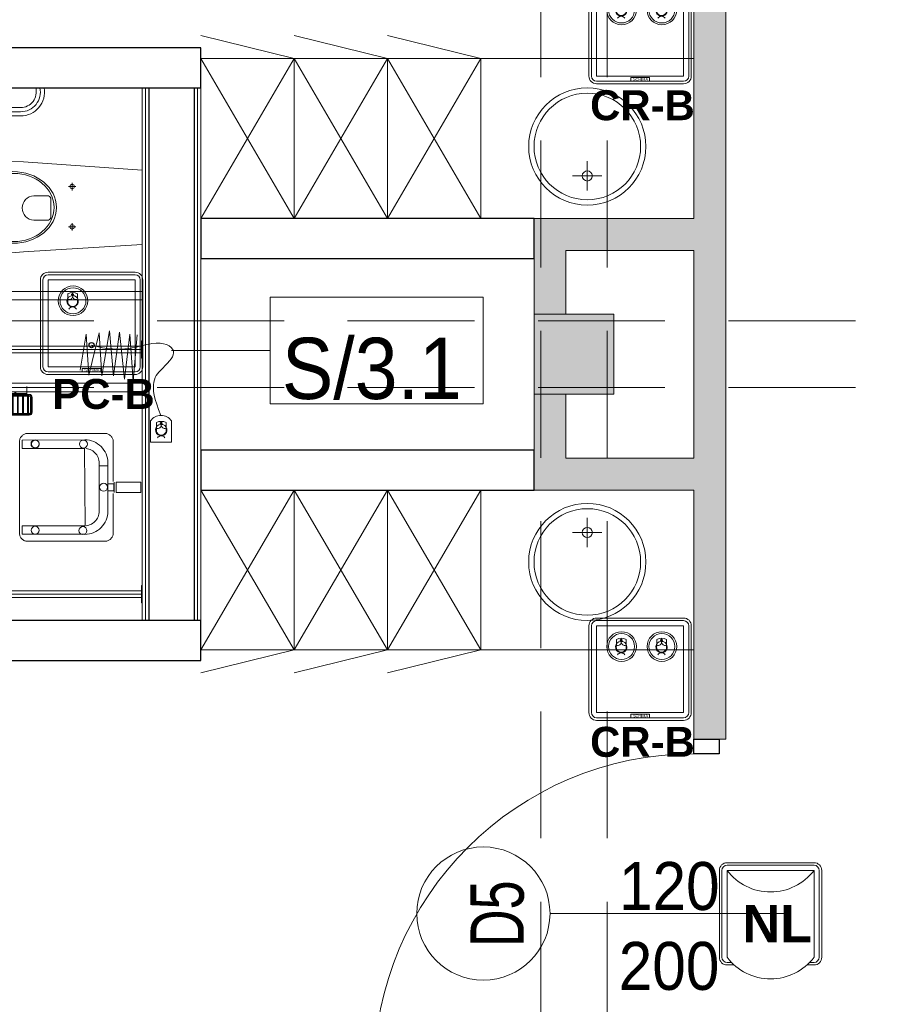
# Model space of a CAD drawing. Header units: centimetres. Extents: x -1253 to 21770, y -8842 to 3590.
# Tile 9 of 120: x -821 to -498, y 644 to 1014. Entities that reach past the tile are written whole.
import ezdxf

# ---------------------------------------------------------------- set-up
doc = ezdxf.new("R2010")
doc.units = ezdxf.units.CM
for name, pattern in [('Dash', [60, 30, -30]), ('Hidden', [71.4375, 47.625, -23.8125]), ('Ukryte', [71.438, 47.625, -23.813])]:
    doc.linetypes.add(name, pattern=pattern)
for name, color, linetype, lineweight in [('A-ANNO-NOTE', 131, 'Continuous', 9), ('A-DETL', 90, 'Continuous', 9), ('A-DETL-GENF', 92, 'Continuous', 9), ('A-DETL-HDLN', 90, 'Ukryte', 9), ('A-DETL-MEDM', 33, 'Continuous', 13), ('A-DOOR', 31, 'Continuous', 13), ('A-WALL', 113, 'Continuous', 13), ('A-WALL-FNSH', 113, 'Continuous', 13), ('A-WALL-IDEN', 211, 'Continuous', 13), ('A-WALL-PATT', 111, 'Continuous', 13), ('I-FURN', 30, 'Continuous', 9), ('P-SANR-FIXT', 6, 'Continuous', 9), ('PRZYW_Elementy_inst_przyw', 7, 'Continuous', 9), ('S-COLS', 52, 'Continuous', 13)]:
    doc.layers.add(name, color=color, linetype=linetype, lineweight=lineweight)
doc.styles.add('adam', font='arialbd.ttf')
doc.styles.add('Arial', font='arial.ttf', dxfattribs={"width": 0.9, "height": 18})
doc.styles.add('Arial_1', font='arial.ttf', dxfattribs={"width": 0.7, "height": 20})
doc.styles.add('Arial_12', font='arial.ttf', dxfattribs={"width": 0.9, "height": 23})

# ---------------------------------------------------------------- blocks, each defined once
blk = doc.blocks.new('M_Concrete-Square-Column - 300 x 300mm-1795930-6_piętro IV __13_80 m_ - stan projektowany')
at = {"layer": 'S-COLS', "lineweight": 9}
blk.add_hatch(color=254, dxfattribs=at).paths.add_polyline_path([(15, -15), (15, 15), (-15, 15), (-15, -15)], flags=0)
for p, q in [((15, 15), (-15, 15)), ((-15, 15), (-15, -15)), ((15, -15), (15, 15)), ((-15, -15), (15, -15))]:
    blk.add_line(p, q, dxfattribs=at)
blk = doc.blocks.new('Blat - Blat-V3-6_piętro IV __13_80 m_ - stan projektowany')
at = {"layer": 'I-FURN'}
for p, q in [((0, 60), (0, 0)), ((80, 60), (0, 60))]:
    blk.add_line(p, q, dxfattribs=at)
blk = doc.blocks.new('Blat - Blat-1345692-6_piętro IV __13_80 m_ - stan projektowany')
at = {"layer": 'I-FURN'}
for p, q in [((0, -60), (0, 0)), ((80, -60), (0, -60))]:
    blk.add_line(p, q, dxfattribs=at)
blk = doc.blocks.new('umywalka okrągła d _44cm stal nierdzewna - Type 1-2178342-6_piętro IV __13_80 m_ - stan projektowany')
at = {"layer": 'P-SANR-FIXT'}
for p, q in [((12.5, 16.43), (12.5, 27.43)), ((7, 21.93), (18, 21.93))]:
    blk.add_line(p, q, dxfattribs=at)
for centre, radius in [((12.5, 33), 22), ((12.5, 33), 20), ((12.5, 21.93), 1.9)]:
    blk.add_circle(centre, radius, dxfattribs=at)
blk = doc.blocks.new('umywalka okrągła d _44cm stal nierdzewna - Type 1-2356172-6_piętro IV __13_80 m_ - stan projektowany')
at = {"layer": 'P-SANR-FIXT'}
for p, q in [((12.5, -16.43), (12.5, -27.43)), ((7, -21.93), (18, -21.93))]:
    blk.add_line(p, q, dxfattribs=at)
for centre, radius in [((12.5, -33), 22), ((12.5, -33), 20), ((12.5, -21.93), 1.9)]:
    blk.add_circle(centre, radius, dxfattribs=at)
blk = doc.blocks.new('miska ustępowa dla N_35_5x54 wisząca koło narożna - Type 1-2357501-6_piętro IV __13_80 m_ - stan projektowany')
at = {"layer": 'P-SANR-FIXT'}
for p, q in [((-1.4, -11), (-4.56, -55.56)), ((29.22, -55.56), (26.4, -11)), ((44.09, -92.2), (44.09, -11)), ((47.21, -92.2), (47.21, -11)), ((4.69, -35.9), (4.69, -38.7)), ((19.8, -35.9), (19.8, -38.7)), ((3.32, -37.31), (6.14, -37.31)), ((18.43, -37.31), (21.25, -37.31)), ((8.17, -46.6), (8.17, -51.72)), ((16.4, -45.33), (9.09, -45.33)), ((17.32, -51.72), (17.32, -46.6)), ((-24.94, -56.63), (-24.94, -77.5)), ((-23.38, -56.63), (-23.38, -79.06)), ((-21.82, -56.63), (-21.82, -79.06)), ((-4.56, -55.56), (-4.88, -59.89)), ((29.58, -59.89), (29.22, -55.56)), ((-4.88, -59.89), (-4.82, -64.32)), ((29.53, -64.32), (29.58, -59.89)), ((-4.82, -64.32), (-4.57, -65.68)), ((-4.57, -65.68), (-4.19, -67.09)), ((29.19, -67.09), (29.57, -65.68)), ((29.57, -65.68), (29.53, -64.32)), ((-4.19, -67.09), (-3.69, -68.46)), ((-3.69, -68.46), (-3.07, -69.78)), ((-3.07, -69.78), (-2.34, -71.05)), ((27.34, -71.05), (28.07, -69.78)), ((28.07, -69.78), (28.69, -68.46)), ((28.69, -68.46), (29.19, -67.09)), ((-2.34, -71.05), (-1.51, -72.26)), ((-1.51, -72.26), (-0.58, -73.39)), ((-0.58, -73.39), (1.02, -74.96)), ((23.98, -74.96), (25.58, -73.39)), ((25.58, -73.39), (26.51, -72.26)), ((26.51, -72.26), (27.34, -71.05)), ((-32.35, -77.5), (-23.38, -77.5)), ((1.02, -74.96), (2.75, -76.27)), ((2.75, -76.27), (4.01, -77.03)), ((4.01, -77.03), (6.13, -78.05)), ((18.87, -78.05), (20.99, -77.03)), ((20.99, -77.03), (22.25, -76.27)), ((22.25, -76.27), (23.98, -74.96)), ((-23.38, -79.06), (-32.35, -79.06)), ((-23.38, -80.62), (-32.35, -80.62)), ((6.13, -78.05), (7.56, -78.51)), ((7.56, -78.51), (9.56, -78.98)), ((9.56, -78.98), (11.02, -79.17)), ((11.02, -79.17), (12.5, -79.25)), ((12.5, -79.25), (13.98, -79.17)), ((13.98, -79.17), (15.44, -78.98)), ((15.44, -78.98), (17.44, -78.51)), ((17.44, -78.51), (18.87, -78.05))]:
    blk.add_line(p, q, dxfattribs=at)
for centre in [(4.69, -37.31), (19.8, -37.31)]:
    blk.add_circle(centre, 0.825, dxfattribs=at)
for centre, radius, start, end in [((-30.79, -56.63), 8.97, 0, 99.9996), ((9.34, -46.48), 1.17, 102.2339, 185.8899), ((16.15, -46.48), 1.17, 354.1101, 77.7661), ((-30.79, -56.63), 7.41, 0, 102.1327), ((-30.79, -56.63), 5.85, 0, 105.4382), ((12.74, -51.5), 4.58, 182.8022, 357.1978), ((-23.38, -79.06), 1.56, 0, 90), ((-23.38, -79.06), 1.56, 270, 0), ((45.65, -92.2), 1.56, 180, 360)]:
    blk.add_arc(centre, radius, start, end, dxfattribs=at)
for centre, major_axis, ratio in [((12.55, -59.51), (0, 16.33), 0.823529), ((12.55, -59.26), (0, 15.16), 0.845174)]:
    blk.add_ellipse(centre, major_axis=major_axis, ratio=ratio, dxfattribs=at)
blk = doc.blocks.new('brodzik natryskowy dla N - Type 1-2359081-6_piętro IV __13_80 m_ - stan projektowany')
at = {"layer": 'P-SANR-FIXT'}
for p, q in [((-42.55, -11.3), (-42.55, -11)), ((-39.3, -11), (-39.3, -95.8)), ((-36.05, -11), (-36.05, -11.3)), ((49.36, -11.3), (49.36, -11)), ((52.61, -11), (52.61, -96)), ((55.86, -11), (55.86, -11.3)), ((-27.37, -14.39), (-44.99, -15.67)), ((-44.73, -12.86), (-27.37, -14.39)), ((-36.05, -11.3), (-42.55, -11.3)), ((-40.55, -11.3), (-40.55, -95.8)), ((-38.05, -11.3), (-38.05, -95.8)), ((-26.61, -11.2), (-26.61, -69.6)), ((-23.41, -69.6), (-23.41, -11.2)), ((14.45, -11.52), (10.54, -11.52)), ((10.54, -11.52), (10.54, -20.79)), ((14.45, -11.52), (14.45, -20.79)), ((55.86, -11.3), (49.36, -11.3)), ((51.36, -11.3), (51.36, -95.8)), ((53.86, -11.3), (53.86, -95.8)), ((-28.14, -17.71), (-45.75, -19.5)), ((-44.99, -15.67), (-28.14, -17.71)), ((-29.41, -21.8), (-46.26, -23.33)), ((-45.75, -19.5), (-29.41, -21.8)), ((-5.92, -22.14), (-6.17, -22.27)), ((-5.66, -22.03), (-5.92, -22.14)), ((-5.39, -21.95), (-5.66, -22.03)), ((-5.12, -21.9), (-5.39, -21.95)), ((-4.84, -21.88), (-5.12, -21.9)), ((10.32, -21.88), (-4.84, -21.88)), ((10.54, -20.79), (14.45, -20.79)), ((14.44, -21.54), (10.55, -21.51)), ((13.8, -21.67), (11.19, -21.67)), ((11.19, -21.67), (11.19, -23.94)), ((13.8, -23.94), (13.8, -21.67)), ((30.14, -21.88), (14.73, -21.88)), ((30.36, -21.95), (30.1, -21.9)), ((30.62, -22.03), (30.14, -21.88)), ((30.87, -22.14), (30.62, -22.03)), ((31.12, -22.28), (30.87, -22.14)), ((-46.26, -23.33), (-29.41, -26.14)), ((-7.7, -24.28), (-7.74, -24.55)), ((-7.74, -24.55), (-7.74, -54.09)), ((-7.62, -24.01), (-7.7, -24.28)), ((-7.51, -23.75), (-7.62, -24.01)), ((-7.38, -23.5), (-7.51, -23.75)), ((-7.23, -23.25), (-7.38, -23.5)), ((-7.05, -23.02), (-7.23, -23.25)), ((-6.85, -22.81), (-7.05, -23.02)), ((-6.64, -22.61), (-6.85, -22.81)), ((-6.41, -22.43), (-6.64, -22.61)), ((-6.17, -22.27), (-6.41, -22.43)), ((-2.2, -25.89), (-1.53, -25.38)), ((-1.53, -25.38), (-0.81, -24.95)), ((-0.81, -24.95), (-0.05, -24.58)), ((-0.05, -24.58), (0.75, -24.29)), ((0.75, -24.29), (1.58, -24.07)), ((1.58, -24.07), (2.44, -23.94)), ((2.44, -23.94), (4.41, -23.89)), ((22.33, -23.94), (3.78, -23.89)), ((4.41, -23.89), (4.41, -27.12)), ((11.19, -23.94), (13.8, -23.94)), ((23.2, -24.07), (22.33, -23.94)), ((24.03, -24.29), (23.2, -24.07)), ((24.83, -24.58), (24.03, -24.29)), ((25.59, -24.95), (24.83, -24.58)), ((26.31, -25.38), (25.59, -24.95)), ((26.98, -25.89), (26.31, -25.38)), ((31.36, -22.44), (31.12, -22.28)), ((31.59, -22.62), (31.36, -22.44)), ((31.81, -22.82), (31.59, -22.62)), ((32.01, -23.04), (31.81, -22.82)), ((32.19, -23.27), (32.01, -23.04)), ((32.35, -23.52), (32.19, -23.27)), ((32.49, -23.77), (32.35, -23.52)), ((32.6, -24.04), (32.49, -23.77)), ((32.68, -24.31), (32.6, -24.04)), ((32.74, -24.58), (32.68, -24.31)), ((32.74, -24.86), (32.74, -24.58)), ((32.74, -54.38), (32.74, -24.86)), ((-29.41, -26.14), (-45.5, -27.16)), ((-45.5, -27.16), (-29.67, -31)), ((-4.98, -30.01), (-4.68, -29.22)), ((-4.68, -29.22), (-4.32, -28.45)), ((-4.32, -28.45), (-3.88, -27.74)), ((-3.88, -27.74), (-3.38, -27.07)), ((-3.38, -27.07), (-2.82, -26.45)), ((-2.82, -26.45), (-2.2, -25.89)), ((-1.19, -29.56), (-1.47, -30.02)), ((-0.87, -29.14), (-1.19, -29.56)), ((-0.51, -28.74), (-0.87, -29.14)), ((-0.12, -28.38), (-0.51, -28.74)), ((0.31, -28.06), (-0.12, -28.38)), ((0.76, -27.79), (0.31, -28.06)), ((1.25, -27.55), (0.76, -27.79)), ((1.76, -27.36), (1.25, -27.55)), ((2.29, -27.23), (1.76, -27.36)), ((2.84, -27.14), (2.29, -27.23)), ((3.4, -27.11), (2.84, -27.14)), ((4.41, -27.12), (3.4, -27.11)), ((3.78, -27.12), (21.37, -27.12)), ((21.37, -27.12), (21.94, -27.14)), ((21.94, -27.14), (22.49, -27.23)), ((22.49, -27.23), (23.02, -27.36)), ((23.02, -27.36), (23.53, -27.55)), ((23.53, -27.55), (24.01, -27.79)), ((24.01, -27.79), (24.47, -28.06)), ((24.47, -28.06), (24.89, -28.38)), ((24.89, -28.38), (25.29, -28.74)), ((25.29, -28.74), (25.65, -29.14)), ((25.65, -29.14), (25.96, -29.56)), ((25.96, -29.56), (26.24, -30.02)), ((27.59, -26.45), (26.98, -25.89)), ((28.16, -27.07), (27.59, -26.45)), ((28.66, -27.74), (28.16, -27.07)), ((29.09, -28.45), (28.66, -27.74)), ((29.46, -29.22), (29.09, -28.45)), ((29.75, -30.01), (29.46, -29.22)), ((-29.67, -31), (-44.99, -32.02)), ((-44.99, -32.02), (-31.46, -34.32)), ((-5.37, -32.6), (-5.32, -31.71)), ((-5.29, -56.03), (-5.37, -32.6)), ((-5.32, -31.71), (-5.19, -30.85)), ((-5.19, -30.85), (-4.98, -30.01)), ((26.92, -32.43), (-2.15, -32.63)), ((-2.15, -32.63), (-2.15, -56.03)), ((-2.03, -31.55), (-2.11, -32.1)), ((-1.89, -31.01), (-2.03, -31.55)), ((-1.71, -30.51), (-1.89, -31.01)), ((-1.47, -30.02), (-1.71, -30.51)), ((26.24, -30.02), (26.48, -30.51)), ((26.48, -30.51), (26.66, -31.01)), ((26.66, -31.01), (26.8, -31.55)), ((26.8, -31.55), (26.88, -32.1)), ((26.92, -56.03), (26.92, -32.43)), ((29.97, -30.85), (29.75, -30.01)), ((30.1, -31.71), (29.97, -30.85)), ((30.07, -32.63), (30.07, -56.03)), ((30.15, -32.6), (30.1, -31.71)), ((-5.23, -51), (-5.24, -51.15)), ((-5.24, -51.15), (-5.23, -51.29)), ((-5.21, -50.85), (-5.23, -51)), ((-5.23, -51.29), (-5.21, -51.44)), ((-5.18, -50.71), (-5.21, -50.85)), ((-5.21, -51.44), (-5.18, -51.58)), ((-5.13, -50.58), (-5.18, -50.71)), ((-5.18, -51.58), (-5.13, -51.71)), ((-5.07, -50.45), (-5.13, -50.58)), ((-5.13, -51.71), (-5.07, -51.84)), ((-4.99, -50.33), (-5.07, -50.45)), ((-4.91, -50.21), (-4.99, -50.33)), ((-4.81, -50.11), (-4.91, -50.21)), ((-4.71, -50.02), (-4.81, -50.11)), ((-4.6, -49.93), (-4.71, -50.02)), ((-4.48, -49.86), (-4.6, -49.93)), ((-4.35, -49.8), (-4.48, -49.86)), ((-4.21, -49.75), (-4.35, -49.8)), ((-4.07, -49.71), (-4.21, -49.75)), ((-3.93, -49.69), (-4.07, -49.71)), ((-3.78, -49.68), (-3.93, -49.69)), ((-3.48, -49.71), (-3.63, -49.69)), ((-3.34, -49.75), (-3.48, -49.71)), ((-3.21, -49.8), (-3.34, -49.75)), ((-3.08, -49.86), (-3.21, -49.8)), ((-2.96, -49.93), (-3.08, -49.86)), ((-2.85, -50.02), (-2.96, -49.93)), ((-2.74, -50.11), (-2.85, -50.02)), ((-2.65, -50.21), (-2.74, -50.11)), ((-2.56, -50.33), (-2.65, -50.21)), ((-2.49, -50.45), (-2.56, -50.33)), ((-2.43, -50.58), (-2.49, -50.45)), ((-2.49, -51.84), (-2.43, -51.71)), ((-2.38, -50.71), (-2.43, -50.58)), ((-2.43, -51.71), (-2.38, -51.58)), ((-2.34, -50.85), (-2.38, -50.71)), ((-2.38, -51.58), (-2.34, -51.44)), ((-2.32, -51), (-2.34, -50.85)), ((-2.34, -51.44), (-2.32, -51.29)), ((-2.31, -51.15), (-2.32, -51)), ((-2.32, -51.29), (-2.31, -51.15)), ((-22.41, -54.35), (-25.41, -54.35)), ((-22.81, -62.85), (-22.81, -54.35)), ((-22.61, -62.85), (-22.61, -54.35)), ((-22.41, -63.8), (-22.41, -53.4)), ((-22.11, -63.8), (-22.11, -53.4)), ((-21.81, -63.8), (-21.81, -53.4)), ((-21.81, -53.7), (-15.21, -53.7)), ((-21.81, -54), (-15.21, -54)), ((-21.31, -52.3), (-15.71, -52.3)), ((-21.31, -52.6), (-15.71, -52.6)), ((-21.31, -52.9), (-15.71, -52.9)), ((-15.21, -53.4), (-15.21, -63.8)), ((-14.91, -53.4), (-14.91, -63.8)), ((-14.61, -53.4), (-14.61, -63.8)), ((-7.74, -54.09), (-7.74, -54.37)), ((-7.74, -54.37), (-7.7, -54.64)), ((-7.7, -54.64), (-7.62, -54.91)), ((-7.62, -54.91), (-7.52, -55.18)), ((-7.52, -55.18), (-7.4, -55.43)), ((-7.4, -55.43), (-7.25, -55.67)), ((-5.07, -51.84), (-4.99, -51.96)), ((-4.99, -51.96), (-4.91, -52.08)), ((-4.91, -52.08), (-4.81, -52.18)), ((-4.81, -52.18), (-4.71, -52.27)), ((-4.71, -52.27), (-4.6, -52.36)), ((-4.6, -52.36), (-4.48, -52.43)), ((-4.48, -52.43), (-4.35, -52.49)), ((-4.35, -52.49), (-4.21, -52.54)), ((-4.21, -52.54), (-4.07, -52.58)), ((-4.07, -52.58), (-3.93, -52.6)), ((-3.93, -52.6), (-3.78, -52.61)), ((-3.78, -52.61), (-3.63, -52.6)), ((-3.63, -52.6), (-3.48, -52.58)), ((-3.48, -52.58), (-3.34, -52.54)), ((-3.34, -52.54), (-3.21, -52.49)), ((-3.21, -52.49), (-3.08, -52.43)), ((-3.08, -52.43), (-2.96, -52.36)), ((-2.96, -52.36), (-2.85, -52.27)), ((-2.85, -52.27), (-2.74, -52.18)), ((-2.74, -52.18), (-2.65, -52.08)), ((-2.65, -52.08), (-2.56, -51.96)), ((-2.56, -51.96), (-2.49, -51.84)), ((32.38, -55.46), (32.51, -55.21)), ((32.51, -55.21), (32.61, -54.94)), ((32.61, -54.94), (32.69, -54.67)), ((32.69, -54.67), (32.74, -54.38)), ((-21.81, -55.6), (-15.21, -55.6)), ((-21.81, -55.9), (-15.21, -55.9)), ((-21.81, -57.5), (-15.21, -57.5)), ((-21.81, -57.8), (-15.21, -57.8)), ((-7.25, -55.67), (-7.07, -55.9)), ((-7.07, -55.9), (-6.88, -56.11)), ((-6.88, -56.11), (-6.67, -56.31)), ((-6.67, -56.31), (-6.44, -56.49)), ((-6.44, -56.49), (-6.2, -56.64)), ((-6.2, -56.64), (-5.95, -56.77)), ((-5.95, -56.77), (-5.69, -56.88)), ((-5.69, -56.88), (-5.41, -56.96)), ((-5.41, -56.96), (-5.13, -57.01)), ((-2.15, -56.03), (-5.29, -56.03)), ((-5.13, -57.01), (29.82, -57.01)), ((26.92, -56.03), (30.07, -56.03)), ((29.82, -57.01), (30.1, -57.01)), ((30.1, -57.01), (30.38, -56.96)), ((30.38, -56.96), (30.65, -56.89)), ((30.65, -56.89), (30.92, -56.78)), ((30.92, -56.78), (31.17, -56.66)), ((31.17, -56.66), (31.41, -56.51)), ((31.41, -56.51), (31.64, -56.34)), ((31.64, -56.34), (31.85, -56.14)), ((31.85, -56.14), (32.05, -55.93)), ((32.05, -55.93), (32.22, -55.71)), ((32.22, -55.71), (32.38, -55.46)), ((-21.81, -59.4), (-15.21, -59.4)), ((-21.81, -59.7), (-15.21, -59.7)), ((-21.81, -61.3), (-15.21, -61.3)), ((-21.81, -61.6), (-15.21, -61.6)), ((-22.41, -62.85), (-25.41, -62.85)), ((-21.81, -63.2), (-15.21, -63.2)), ((-21.81, -63.5), (-15.21, -63.5)), ((-15.71, -64.3), (-21.31, -64.3)), ((-15.71, -64.6), (-21.31, -64.6)), ((-15.71, -64.9), (-21.31, -64.9)), ((-35.25, -97.25), (-40.13, -102.13)), ((48.56, -97.25), (53.43, -102.13)), ((47.11, -100.05), (-33.8, -100.05)), ((-33.8, -101.3), (47.11, -101.3)), ((47.11, -102.55), (-33.8, -102.55))]:
    blk.add_line(p, q, dxfattribs=at)
for centre, radius in [((12.42, -25.5), 1.5), ((-3.77, -33.05), 1.5), ((28.71, -33.24), 1.5), ((-3.85, -51.24), 1.5), ((28.59, -51.18), 1.5), ((-37.69, -99.69), 3.25), ((-37.69, -99.69), 2.1), ((-36.21, -98.2), 0.62), ((-36.21, -98.2), 0.32), ((51, -99.69), 3.25), ((49.51, -98.2), 0.62), ((51, -99.69), 2.1), ((49.51, -98.2), 0.32), ((-39.18, -101.17), 0.62), ((-39.18, -101.17), 0.32), ((52.48, -101.17), 0.62), ((52.48, -101.17), 0.32)]:
    blk.add_circle(centre, radius, dxfattribs=at)
for centre, radius, start, end in [((-21.31, -53.4), 1.1, 90, 180), ((-21.31, -53.4), 0.8, 90, 180), ((-21.31, -53.4), 0.5, 90, 180), ((-15.71, -53.4), 1.1, 360, 90), ((-15.71, -53.4), 0.8, 360, 90), ((-15.71, -53.4), 0.5, 360, 90), ((-21.31, -63.8), 1.1, 180, 270), ((-21.31, -63.8), 0.8, 180, 270), ((-21.31, -63.8), 0.5, 180, 270), ((-15.71, -63.8), 0.5, 270, 360), ((-15.71, -63.8), 0.8, 270, 360), ((-15.71, -63.8), 1.1, 270, 360), ((-25.01, -69.6), 1.6, 180, 360), ((-33.8, -95.8), 6.75, 180, 196.4965), ((-33.8, -95.8), 5.5, 180, 270), ((-33.8, -95.8), 4.25, 180, 188.8511), ((47.11, -95.8), 5.5, 270, 360), ((47.11, -95.8), 4.25, 351.1489, 360), ((47.11, -95.8), 6.75, 343.5035, 360), ((-33.8, -95.8), 6.75, 253.5035, 270), ((-33.8, -95.8), 4.25, 261.1489, 270), ((47.11, -95.8), 4.25, 270, 278.8511), ((47.11, -95.8), 6.75, 270, 286.4965)]:
    blk.add_arc(centre, radius, start, end, dxfattribs=at)
blk.add_ellipse((-23.14, -58.6), major_axis=(0, 0.325), ratio=0.224951, dxfattribs=at)
blk = doc.blocks.new('szafki szatniowe - szafki bez siedziska-1388164-6_piętro IV __13_80 m_ - stan projektowany')
at = {"layer": 'I-FURN'}
for p, q in [((17.5, -60), (-17.5, 0)), ((-17.5, 0), (-17.5, -60)), ((52.5, -60), (17.5, 0)), ((17.5, -60), (17.5, 0)), ((87.5, -60), (52.5, 0)), ((17.5, 0), (-17.5, -60)), ((52.5, 0), (17.5, -60)), ((17.5, 0), (17.5, -60)), ((87.5, 0), (52.5, -60)), ((52.5, 0), (52.5, -60)), ((52.5, -60), (52.5, 0)), ((-17.5, -60), (17.5, -68.63)), ((-17.5, -60), (17.5, -60)), ((17.5, -60), (52.5, -68.63)), ((17.5, -60), (52.5, -60)), ((52.5, -60), (87.5, -68.63)), ((52.5, -60), (87.5, -60))]:
    blk.add_line(p, q, dxfattribs=at)
blk = doc.blocks.new('szafki szatniowe - szafki bez siedziska-1388242-6_piętro IV __13_80 m_ - stan projektowany')
at = {"layer": 'I-FURN'}
for p, q in [((-17.5, 60), (17.5, 68.63)), ((17.5, 60), (52.5, 68.63)), ((52.5, 60), (87.5, 68.63)), ((17.5, 0), (-17.5, 60)), ((17.5, 60), (-17.5, 0)), ((-17.5, 60), (17.5, 60)), ((-17.5, 0), (-17.5, 60)), ((52.5, 0), (17.5, 60)), ((52.5, 60), (17.5, 0)), ((17.5, 60), (52.5, 60)), ((17.5, 0), (17.5, 60)), ((17.5, 60), (17.5, 0)), ((87.5, 0), (52.5, 60)), ((87.5, 60), (52.5, 0)), ((52.5, 60), (87.5, 60)), ((52.5, 0), (52.5, 60)), ((52.5, 60), (52.5, 0))]:
    blk.add_line(p, q, dxfattribs=at)
blk = doc.blocks.new('DRZWI 1S - automatyczna etykieta - Drzwi 120-2386914-6_piętro IV __13_80 m_ - stan projektowany')
at = {"layer": 'A-DETL-GENF'}
for p, q in [((-65.5, 3.5), (-60, 3.5)), ((-65.5, -6), (-65.5, 3.5)), ((-60, 3.5), (-60, -6)), ((60, 3.5), (65.5, 3.5)), ((60, -6), (60, 3.5)), ((65.5, 3.5), (65.5, -6)), ((-60, -6), (-65.5, -6)), ((65.5, -6), (60, -6))]:
    blk.add_line(p, q, dxfattribs=at)
at = {"layer": 'A-DETL-MEDM', "lineweight": 25}
for p, q in [((-65.5, -6), (-65.5, 3.5)), ((-65.5, 3.5), (-60, 3.5)), ((-60, 3.5), (-60, -6)), ((60, 3.5), (60, -6)), ((65.5, 3.5), (60, 3.5)), ((65.5, -6), (65.5, 3.5)), ((-60, -6), (-65.5, -6)), ((60, -6), (65.5, -6))]:
    blk.add_line(p, q, dxfattribs=at)
at = {"layer": 'A-DOOR'}
blk.add_line((60, -6), (60, -126), dxfattribs=at)
blk.add_arc((60, -6), 120, 180, 270, dxfattribs=at)
blk = doc.blocks.new('ET sciana_AT7 - 10mm-2270614-6_piętro IV __13_80 m_ - stan projektowany')
at = {"layer": 'A-WALL-IDEN'}
for p, q in [((-0.4, 0.196875), (0.4, 0.196875)), ((-0.4, -0.203125), (-0.4, 0.196875)), ((0.4, 0.196875), (0.4, -0.203125)), ((-0.4, -0.203125), (0.4, -0.203125))]:
    blk.add_line(p, q, dxfattribs=at)
blk = doc.blocks.new('LN-4kB')
for centre in [(0, 9.5), (0, -23.14)]:
    blk.add_arc(centre, 20.48, 217.175, 322.825)
at = {"layer": 'PRZYW_Elementy_inst_przyw'}
for p, q in [((16.32, 0), (-16.32, 0)), ((-19.2, -2.88), (-19.2, -35.52)), ((-18.24, -2.88), (-18.24, -35.52)), ((-16.32, -0.96), (16.32, -0.96)), ((18.24, -2.88), (18.24, -35.52)), ((19.2, -35.52), (19.2, -2.88)), ((-16.32, -37.44), (-14.67, -37.44)), ((-16.32, -38.4), (-13.67, -38.4)), ((13.67, -38.4), (16.32, -38.4)), ((14.67, -37.44), (16.32, -37.44))]:
    blk.add_line(p, q, dxfattribs=at)
at = {"layer": 'PRZYW_Elementy_inst_przyw', "color": 7}
for p, q in [((-16.32, -35.52), (-16.32, -2.88)), ((-16.32, -2.88), (16.32, -2.88)), ((16.32, -2.88), (16.32, -35.52))]:
    blk.add_line(p, q, dxfattribs=at)
at = {"layer": 'PRZYW_Elementy_inst_przyw'}
for centre, radius, start, end in [((-16.32, -2.88), 2.88, 90, 180), ((16.32, -2.88), 2.88, 0, 90), ((-16.32, -2.88), 1.92, 90, 180), ((16.32, -2.88), 1.92, 0, 90), ((-16.32, -35.52), 2.88, 180, 270), ((-16.32, -35.52), 1.92, 180, 270), ((16.32, -35.52), 2.88, 270, 0), ((16.32, -35.52), 1.92, 270, 0)]:
    blk.add_arc(centre, radius, start, end, dxfattribs=at)
at = {"layer": 'PRZYW_Elementy_inst_przyw', "color": 150, "lineweight": 5, "insert": (-10.49, -15.87), "char_height": 2.5, "width": 28.6554, "attachment_point": 1, "style": 'adam'}
blk.add_mtext('{\\H5.6x;\\C256;NL}', dxfattribs=at)
blk = doc.blocks.new('Ikona')
at = {"layer": 'PRZYW_Elementy_inst_przyw'}
h = blk.add_hatch(color=1, dxfattribs=at)
h.dxf.hatch_style = 1
h.paths.add_polyline_path([(-1065.97, 3801.31), (-1066.17, 3801.31), (-1066.17, 3801.08), (-1065.97, 3801.08)])
h.paths.add_polyline_path([(-1065.97, 3801.08), (-1066.17, 3801.08), (-1066.17, 3800.87), (-1065.97, 3800.87)])
h.paths.add_polyline_path([(-1065.74, 3801.08), (-1065.97, 3801.08), (-1065.97, 3800.87), (-1065.74, 3800.87)])
h.paths.add_polyline_path([(-1066.17, 3801.08), (-1066.41, 3801.08), (-1066.41, 3800.87), (-1066.17, 3800.87)])
h.paths.add_polyline_path([(-1065.97, 3800.87), (-1066.17, 3800.87), (-1066.17, 3800.64), (-1065.97, 3800.64)])
at = {"layer": 'PRZYW_Elementy_inst_przyw', "color": 1}
for p, q in [((-1067.65, 3799.71), (-1067.65, 3801.21)), ((-1064.49, 3799.71), (-1064.49, 3801.21))]:
    blk.add_line(p, q, dxfattribs=at)
for points in [[(-1065.74, 3801.08), (-1065.74, 3800.87), (-1066.41, 3800.87), (-1066.41, 3801.08)], [(-1066.17, 3801.31), (-1065.97, 3801.31), (-1065.97, 3800.64), (-1066.17, 3800.64)]]:
    blk.add_lwpolyline(points, close=True, dxfattribs=at)
for centre, radius, start, end in [((-1066.07, 3798.74), 1.85, 31.7978, 276.8309), ((-1066.06, 3798.68), 1.6, 156.7793, 23.2207), ((-1066.07, 3798.03), 3.55, 63.5398, 116.4602), ((-1066.07, 3798.72), 1.65, 89.6447, 89.8927), ((-1066.08, 3798.74), 1.86, 277.2029, 31.4258), ((-1066.07, 3795.45), 1.43, 32.8175, 147.1825)]:
    blk.add_arc(centre, radius, start, end, dxfattribs=at)
at = {"layer": 'PRZYW_Elementy_inst_przyw', "color": 1, "lineweight": 5}
for centre, start, end in [((-1067.2, 3800.4), 253.1892, 358.3615), ((-1064.92, 3800.4), 181.6385, 286.8108)]:
    blk.add_arc(centre, 1.14, start, end, dxfattribs=at)
blk = doc.blocks.new('PC-B')
at = {"layer": 'PRZYW_Elementy_inst_przyw'}
for p, q in [((16.32, 0), (-16.32, 0)), ((-19.2, -2.88), (-19.2, -35.52)), ((-18.24, -2.88), (-18.24, -35.52)), ((-16.32, -0.96), (16.32, -0.96)), ((18.24, -2.88), (18.24, -35.52)), ((19.2, -35.52), (19.2, -2.88)), ((-16.32, -37.44), (16.32, -37.44)), ((-16.32, -38.4), (16.32, -38.4))]:
    blk.add_line(p, q, dxfattribs=at)
at = {"layer": 'PRZYW_Elementy_inst_przyw', "color": 7}
blk.add_lwpolyline([(-16.32, -2.88), (16.32, -2.88), (16.32, -35.52), (-16.32, -35.52)], close=True, dxfattribs=at)
at = {"layer": 'PRZYW_Elementy_inst_przyw', "color": 0}
blk.add_lwpolyline([(-3.49, -36.08), (3.49, -36.08), (3.49, -37.44), (-3.49, -37.44)], close=True, dxfattribs=at)
at = {"layer": 'PRZYW_Elementy_inst_przyw', "color": 0, "lineweight": 5, "ltscale": 0.4}
blk.add_lwpolyline([(29.98, -55.8), (29.98, -63.78), (22.13, -63.78), (22.13, -55.8)], dxfattribs=at)
at = {"layer": 'PRZYW_Elementy_inst_przyw', "lineweight": 5}
for radius in [5.55, 4.87]:
    blk.add_circle((-6.96, -10.7), radius, dxfattribs=at)
at = {"layer": 'PRZYW_Elementy_inst_przyw', "linetype": 'Continuous', "lineweight": -3, "ltscale": 0.4}
blk.add_circle((0, -27.36), 0.96, dxfattribs=at)
at = {"layer": 'PRZYW_Elementy_inst_przyw'}
for centre, radius, start, end in [((-16.32, -2.88), 2.88, 90, 180), ((16.32, -2.88), 2.88, 0, 90), ((-16.32, -2.88), 1.92, 90, 180), ((16.32, -2.88), 1.92, 0, 90), ((-16.32, -35.52), 2.88, 180, 270), ((-16.32, -35.52), 1.92, 180, 270), ((16.32, -35.52), 2.88, 270, 0), ((16.32, -35.52), 1.92, 270, 0)]:
    blk.add_arc(centre, radius, start, end, dxfattribs=at)
at = {"layer": 'PRZYW_Elementy_inst_przyw', "color": 0, "lineweight": 5, "ltscale": 0.4}
blk.add_arc((26.05, -58.49), 4.75, 34.3565, 145.6435, dxfattribs=at)
at = {"layer": 'PRZYW_Elementy_inst_przyw', "color": 0, "linetype": 'Continuous', "lineweight": 5, "ltscale": 0.4}
blk.add_open_spline([(0, -27.36), (11.69, -30.77), (24.21, -24.31), (33.16, -29.41), (27.42, -35.44), (20.7, -41.6), (26.05, -53.73)], degree=3, dxfattribs=at)
at = {"layer": 'PRZYW_Elementy_inst_przyw', "lineweight": 5, "xscale": 1.155937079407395, "yscale": 1.155937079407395, "zscale": 1.155937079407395}
for p in [(1225.21, -4402), (1258.45, -4450.36)]:
    blk.add_blockref('Ikona', p, dxfattribs=at)
at = {"layer": 'PRZYW_Elementy_inst_przyw', "color": 0, "insert": (-2.71, -36.19), "char_height": 1.056, "attachment_point": 1}
blk.add_mtext_dynamic_manual_height_columns('SCHIMA', width=11.8192, gutter_width=12.5, heights=[0], dxfattribs=at)
at = {"layer": 'PRZYW_Elementy_inst_przyw', "color": 7, "linetype": 'Continuous', "lineweight": -3, "style": 'adam'}
blk.add_attdef('NAZWA', (-14.71, -51.32), '', height=11.25, dxfattribs=at)
blk = doc.blocks.new('Ikona2')
at = {"layer": 'PRZYW_Elementy_inst_przyw'}
h = blk.add_hatch(color=106, dxfattribs=at)
h.dxf.hatch_style = 1
h.paths.add_polyline_path([(0.1, -0.27), (-0.1, -0.27), (-0.1, -0.5), (0.1, -0.5)])
h.paths.add_polyline_path([(0.1, -0.5), (-0.1, -0.5), (-0.1, -0.7), (0.1, -0.7)])
h.paths.add_polyline_path([(0.34, -0.5), (0.1, -0.5), (0.1, -0.7), (0.34, -0.7)])
h.paths.add_polyline_path([(-0.1, -0.5), (-0.34, -0.5), (-0.34, -0.7), (-0.1, -0.7)])
h.paths.add_polyline_path([(0.1, -0.7), (-0.1, -0.7), (-0.1, -0.94), (0.1, -0.94)])
at = {"layer": 'PRZYW_Elementy_inst_przyw', "color": 106}
for p, q in [((-1.58, -1.86), (-1.58, -0.37)), ((1.58, -1.86), (1.58, -0.37))]:
    blk.add_line(p, q, dxfattribs=at)
for points in [[(0.34, -0.5), (0.34, -0.7), (-0.34, -0.7), (-0.34, -0.5)], [(-0.1, -0.27), (0.1, -0.27), (0.1, -0.94), (-0.1, -0.94)]]:
    blk.add_lwpolyline(points, close=True, dxfattribs=at)
for centre, radius, start, end in [((0, -3.55), 3.55, 63.5398, 116.4602), ((0, -2.84), 1.85, 31.7978, 276.8309), ((0.01, -2.9), 1.6, 156.7793, 23.2207), ((0, -2.85), 1.65, 89.6447, 89.8927), ((-0.01, -2.84), 1.86, 277.2029, 31.4258), ((0, -6.13), 1.43, 32.8175, 147.1825)]:
    blk.add_arc(centre, radius, start, end, dxfattribs=at)
at = {"layer": 'PRZYW_Elementy_inst_przyw', "color": 106, "lineweight": 5}
for centre, start, end in [((-1.13, -1.18), 253.1892, 358.3615), ((1.15, -1.18), 181.6385, 286.8108)]:
    blk.add_arc(centre, 1.14, start, end, dxfattribs=at)
blk = doc.blocks.new('UK4-PPO')
at = {"layer": 'PRZYW_Elementy_inst_przyw'}
for p, q in [((19.21, 19.17), (-13.43, 19.17)), ((-16.31, 16.29), (-16.31, -16.35)), ((-15.35, 16.29), (-15.35, -16.35)), ((-13.43, 18.21), (19.21, 18.21)), ((21.13, 16.29), (21.13, -16.35)), ((22.09, -16.35), (22.09, 16.29)), ((-13.43, -18.27), (19.21, -18.27)), ((-13.43, -19.23), (19.21, -19.23))]:
    blk.add_line(p, q, dxfattribs=at)
at = {"layer": 'PRZYW_Elementy_inst_przyw', "color": 7}
blk.add_lwpolyline([(-13.43, 16.29), (19.21, 16.29), (19.21, -16.35), (-13.43, -16.35)], close=True, dxfattribs=at)
at = {"layer": 'PRZYW_Elementy_inst_przyw', "color": 0}
blk.add_lwpolyline([(-0.6, -16.91), (6.38, -16.91), (6.38, -18.27), (-0.6, -18.27)], close=True, dxfattribs=at)
at = {"layer": 'PRZYW_Elementy_inst_przyw', "lineweight": 5}
for centre, radius in [((-4.07, 8.47), 5.55), ((-4.07, 8.47), 4.87), ((11.05, 8.47), 5.55), ((11.05, 8.47), 4.87)]:
    blk.add_circle(centre, radius, dxfattribs=at)
at = {"layer": 'PRZYW_Elementy_inst_przyw'}
for centre, radius, start, end in [((-13.43, 16.29), 2.88, 90, 180), ((19.21, 16.29), 2.88, 0, 90), ((-13.43, 16.29), 1.92, 90, 180), ((19.21, 16.29), 1.92, 0, 90), ((-13.43, -16.35), 2.88, 180, 270), ((-13.43, -16.35), 1.92, 180, 270), ((19.21, -16.35), 2.88, 270, 0), ((19.21, -16.35), 1.92, 270, 0)]:
    blk.add_arc(centre, radius, start, end, dxfattribs=at)
at = {"layer": 'PRZYW_Elementy_inst_przyw', "lineweight": 5, "xscale": 1.155937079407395, "yscale": 1.155937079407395, "zscale": 1.155937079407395}
for name, p in [('Ikona', (1228.1, -4382.83)), ('Ikona2', (10.92, 11.56))]:
    blk.add_blockref(name, p, dxfattribs=at)
at = {"layer": 'PRZYW_Elementy_inst_przyw', "color": 0, "insert": (0.18, -17.02), "char_height": 1.056, "attachment_point": 1}
blk.add_mtext_dynamic_manual_height_columns('SCHIMA', width=11.8192, gutter_width=12.5, heights=[0], dxfattribs=at)

msp = doc.modelspace()

# ---------------------------------------------------------------- hatches: boundary and pattern name
at = {"layer": 'A-WALL-PATT'}
h = msp.add_hatch(color=9, dxfattribs=at)
h.paths.add_polyline_path([(-567.62, 132.33), (-555.62, 132.33), (-555.62, 152.33), (-567.62, 152.33)], flags=0)
h.paths.add_polyline_path([(-558.12, 283.83), (-555.62, 283.83), (-555.62, 612.83), (-567.62, 612.83), (-567.62, 283.83)], flags=0)
h.paths.add_polyline_path([(-555.62, 743.83), (-555.62, 1032.83), (-567.62, 1032.83), (-567.62, 743.83), (-558.12, 743.83)], flags=0)
h.paths.add_polyline_path([(-555.62, 1163.83), (-555.62, 1383.33), (-567.62, 1383.33), (-567.62, 1163.83), (-558.12, 1163.83)], flags=0)
for points in [[(-567.62, 927.33), (-567.62, 939.33), (-627.62, 939.33), (-627.62, 927.33), (-615.62, 927.33)], [(-567.62, 837.33), (-567.62, 849.33), (-615.62, 849.33), (-615.62, 837.33)]]:
    msp.add_hatch(color=9, dxfattribs=at).paths.add_polyline_path(points, flags=0)
h = msp.add_hatch(color=9, dxfattribs=at)
h.paths.add_polyline_path([(-615.62, 837.33), (-615.62, 873.33), (-627.62, 873.33), (-627.62, 837.33)], flags=0)
h.paths.add_polyline_path([(-627.62, 903.33), (-615.62, 903.33), (-615.62, 927.33), (-627.62, 927.33)], flags=0)

# ---------------------------------------------------------------- linework, layer by layer
at = {"layer": 'A-ANNO-NOTE', "lineweight": 13}
msp.add_line((-531.62, 678.33), (-621.62, 678.33), dxfattribs=at)
msp.add_line((-531.62, 678.33), (-621.62, 678.33), dxfattribs=at)
msp.add_circle((-646.62, 678.33), 25, dxfattribs=at)
at = {"layer": 'A-DETL', "linetype": 'Dash', "lineweight": 25}
msp.add_open_spline([(-561.62, 233.02), (-511.61, 233.02), (-497.78, 233.02), (-439.12, 233.02), (-439.12, 251.36), (-439.12, 296.62), (-439.12, 1289.33), (-439.12, 1326.28), (-439.12, 1329.11), (-439.12, 1432.79), (-439.12, 1435.62), (-439.12, 1472.57), (-476.08, 1472.57), (-478.91, 1472.57), (-555.62, 1472.57)], degree=3, knots=[0, 0, 0, 0, 1.339676, 2.332925, 3.669947, 15.221807, 26.977257, 38.268666, 39.837617, 41.033347, 42.602298, 43.441538, 44.280778, 45.554838, 45.554838, 45.554838, 45.554838], dxfattribs=at)
at = {"layer": 'A-DETL-HDLN'}
for p, q in [((-625.12, 420.83), (-625.12, 2793.33)), ((-600.12, 420.83), (-600.12, 2793.33)), ((-1197.62, 900.83), (1172.38, 900.83)), ((-1197.62, 875.83), (1172.38, 875.83))]:
    msp.add_line(p, q, dxfattribs=at)
at = {"layer": 'A-WALL', "lineweight": 9}
for p, q in [((-567.62, 1032.83), (-567.62, 939.33)), ((-555.62, 743.83), (-555.62, 1032.83)), ((-567.62, 939.33), (-627.62, 939.33)), ((-627.62, 924.33), (-627.62, 903.33)), ((-615.62, 927.33), (-567.62, 927.33)), ((-615.62, 903.33), (-615.62, 927.33)), ((-567.62, 927.33), (-567.62, 849.33)), ((-627.62, 873.33), (-627.62, 852.33)), ((-615.62, 849.33), (-615.62, 873.33)), ((-567.62, 849.33), (-615.62, 849.33)), ((-627.62, 837.33), (-567.62, 837.33)), ((-567.62, 837.33), (-567.62, 743.83)), ((-558.12, 743.83), (-555.62, 743.83))]:
    msp.add_line(p, q, dxfattribs=at)
at = {"layer": 'A-WALL', "color": 7, "lineweight": 25}
for p, q in [((-752.62, 1003.33), (-882.13, 1003.33)), ((-752.62, 988.33), (-752.62, 1003.33)), ((-882.13, 988.33), (-752.62, 988.33)), ((-772.12, 988.33), (-772.12, 788.33)), ((-755.12, 988.33), (-755.12, 788.33)), ((-627.62, 939.33), (-752.62, 939.33)), ((-752.62, 939.33), (-752.62, 924.33)), ((-627.62, 924.33), (-627.62, 939.33)), ((-752.62, 924.33), (-627.62, 924.33)), ((-627.62, 852.33), (-752.62, 852.33)), ((-752.62, 852.33), (-752.62, 837.33)), ((-627.62, 837.33), (-627.62, 852.33)), ((-752.62, 837.33), (-627.62, 837.33)), ((-752.62, 788.33), (-925.12, 788.33)), ((-752.62, 773.33), (-752.62, 788.33)), ((-925.12, 773.33), (-752.62, 773.33))]:
    msp.add_line(p, q, dxfattribs=at)
at = {"layer": 'A-WALL'}
for p, q in [((-773.37, 988.33), (-773.37, 788.33)), ((-753.87, 988.33), (-753.87, 788.33))]:
    msp.add_line(p, q, dxfattribs=at)
at = {"layer": 'A-WALL-FNSH', "color": 250, "lineweight": 9}
for p, q in [((-774.62, 988.33), (-774.62, 788.33)), ((-752.62, 788.33), (-752.62, 988.33))]:
    msp.add_line(p, q, dxfattribs=at)
at = {"layer": 'A-WALL-IDEN'}
msp.add_line((-763.62, 889.69), (-726.64, 889.69), dxfattribs=at)

# ---------------------------------------------------------------- block references
at = {"layer": 'A-DOOR', "rotation": 269.9999999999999}
msp.add_blockref('DRZWI 1S - automatyczna etykieta - Drzwi 120-2386914-6_piętro IV __13_80 m_ - stan projektowany', (-561.62, 678.33), dxfattribs=at)
at = {"layer": 'A-WALL-IDEN', "xscale": 99.99999999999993, "yscale": 99.99999999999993, "zscale": 99.99999999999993}
msp.add_blockref('ET sciana_AT7 - 10mm-2270614-6_piętro IV __13_80 m_ - stan projektowany', (-686.64, 890.01), dxfattribs=at)
at = {"layer": 'I-FURN', "rotation": 180}
for name, p in [('szafki szatniowe - szafki bez siedziska-1388164-6_piętro IV __13_80 m_ - stan projektowany', (-665.12, 939.33)), ('szafki szatniowe - szafki bez siedziska-1388242-6_piętro IV __13_80 m_ - stan projektowany', (-665.12, 837.33))]:
    msp.add_blockref(name, p, dxfattribs=at)
at = {"layer": 'I-FURN'}
for name, p in [('Blat - Blat-V3-6_piętro IV __13_80 m_ - stan projektowany', (-647.62, 939.33)), ('Blat - Blat-1345692-6_piętro IV __13_80 m_ - stan projektowany', (-647.62, 837.33))]:
    msp.add_blockref(name, p, dxfattribs=at)
at = {"layer": 'P-SANR-FIXT', "rotation": 270.0000000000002}
for name, p in [('miska ustępowa dla N_35_5x54 wisząca koło narożna - Type 1-2357501-6_piętro IV __13_80 m_ - stan projektowany', (-763.62, 955.98)), ('brodzik natryskowy dla N - Type 1-2359081-6_piętro IV __13_80 m_ - stan projektowany', (-763.62, 850.83))]:
    msp.add_blockref(name, p, dxfattribs=at)
at = {"layer": 'P-SANR-FIXT'}
for name, p in [('umywalka okrągła d _44cm stal nierdzewna - Type 1-2178342-6_piętro IV __13_80 m_ - stan projektowany', (-620.12, 933.33)), ('umywalka okrągła d _44cm stal nierdzewna - Type 1-2356172-6_piętro IV __13_80 m_ - stan projektowany', (-620.12, 843.33))]:
    msp.add_blockref(name, p, dxfattribs=at)
at = {"layer": 'PRZYW_Elementy_inst_przyw'}
ref = msp.add_blockref('UK4-PPO', (-590.69, 1009.11), dxfattribs=at)
ref.add_attrib('NAZWA', 'CR-B', (-606.57, 976.19), dxfattribs={"color": 7, "linetype": 'Continuous', "lineweight": -3, "height": 11.25, "style": 'adam'})
at = {"layer": 'PRZYW_Elementy_inst_przyw', "linetype": 'Hidden', "lineweight": 5}
msp.add_blockref('PC-B', (-793.64, 919.11), dxfattribs=at).add_auto_attribs({'NAZWA': 'PC-B'})
at = {"layer": 'PRZYW_Elementy_inst_przyw'}
ref = msp.add_blockref('UK4-PPO', (-590.69, 770.11), dxfattribs=at)
ref.add_attrib('NAZWA', 'CR-B', (-606.57, 737.19), dxfattribs={"color": 7, "linetype": 'Continuous', "lineweight": -3, "height": 11.25, "style": 'adam'})
at = {"layer": 'PRZYW_Elementy_inst_przyw', "color": 252, "lineweight": 5}
msp.add_blockref('LN-4kB', (-538.87, 697.43), dxfattribs=at)
at = {"layer": 'S-COLS', "lineweight": 9}
msp.add_blockref('M_Concrete-Square-Column - 300 x 300mm-1795930-6_piętro IV __13_80 m_ - stan projektowany', (-612.62, 888.33), dxfattribs=at)

# ---------------------------------------------------------------- texts
at = {"layer": 'A-ANNO-NOTE', "lineweight": 211, "char_height": 18, "width": 38.07, "attachment_point": 5, "line_spacing_factor": 0.936439, "style": 'Arial'}
for s, insert in [('\\pxqc,t6.35,12.7,19.05,25.4,31.75,38.1,44.45,50.8,57.15,63.5,69.85,76.2,82.55,88.9,95.25,101.6,107.95,114.3,120.65,127,133.35,139.7,146.05,152.4,158.75,165.1,171.45,177.8,184.15,190.5,196.85,203.2;{120}', (-576.86, 688.56)), ('\\pxqc,t6.35,12.7,19.05,25.4,31.75,38.1,44.45,50.8,57.15,63.5,69.85,76.2,82.55,88.9,95.25,101.6,107.95,114.3,120.65,127,133.35,139.7,146.05,152.4,158.75,165.1,171.45,177.8,184.15,190.5,196.85,203.2;{200}', (-576.95, 658.56))]:
    msp.add_mtext(s, dxfattribs=dict(at, insert=insert))
at = {"layer": 'A-ANNO-NOTE', "lineweight": 211, "insert": (-641.33, 678.26), "char_height": 20, "width": 25.97, "attachment_point": 5, "rotation": 90, "line_spacing_factor": 0.936439, "style": 'Arial_1'}
msp.add_mtext('\\pxqc,t4.445,8.89,13.335,17.78,22.225,26.67,31.115,35.56,40.005,44.45,48.895,53.34,57.785,62.23,66.675,71.12,75.565,80.01,84.455,88.9,93.345,97.79,102.235,106.68,111.125,115.57,120.015,124.46,128.905,133.35,137.795,142.24;{D5}', dxfattribs=at)
at = {"layer": 'A-WALL-IDEN', "insert": (-688.46, 882.85), "char_height": 23, "width": 67.32, "attachment_point": 5, "line_spacing_factor": 0.936439, "style": 'Arial_12'}
msp.add_mtext('\\pxqc,t4.96957,9.93913,14.9087,19.87826,24.84783,29.81739,34.78696,39.75652,44.72609,49.69565,54.66522,59.63478,64.60435,69.57391,74.54348,79.51304,84.48261,89.45217,94.42174,99.3913,104.36087,109.33043,114.3,119.26957,124.23913,129.2087,134.17826,139.14783,144.11739,149.08696,154.05652,159.02609;{S/3.1}', dxfattribs=at)

doc.saveas('drawing.dxf')
